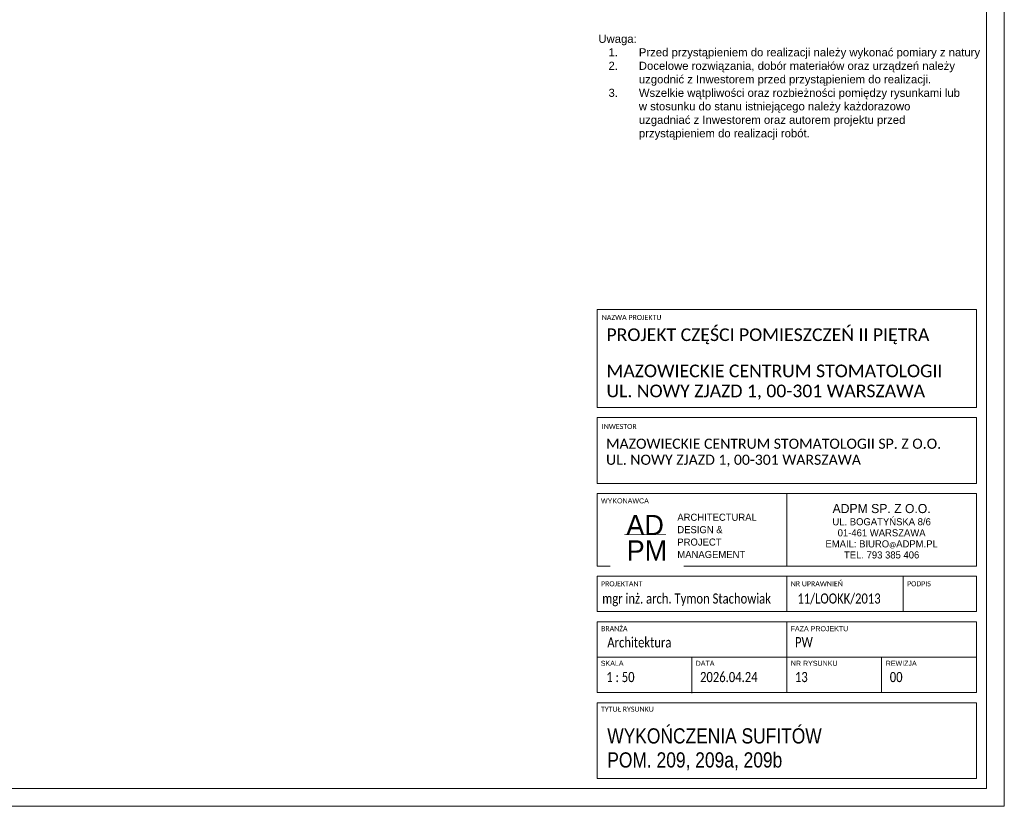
# Model space of a CAD drawing. Header units: centimetres. Extents: x 695802 to 711011, y 25963 to 44188.
# Tile 60 of 157: x 705180 to 706153, y 34777 to 35554. Entities that reach past the tile are written whole.
import ezdxf

# ---------------------------------------------------------------- set-up
doc = ezdxf.new("R2010")
doc.units = ezdxf.units.CM
doc.layers.get('0').update_dxf_attribs({"lineweight": 9})
doc.layers.add('Obrys powierzchni', color=50, linetype='Continuous', lineweight=9, plot=False)
doc.layers.add('S3_opisy', color=171, linetype='Continuous', lineweight=5)
doc.layers.add('S3_ramka', color=7, linetype='Continuous', lineweight=5)
doc.styles.add('Arial Narrow_4', font='ARIALN.TTF', dxfattribs={"height": 0.2})
doc.styles.add('Arial Narrow_5', font='ARIALN.TTF', dxfattribs={"height": 0.3})
doc.styles.add('Arial Narrow_7', font='ARIALN.TTF', dxfattribs={"height": 0.25})
doc.styles.add('Arial_4', font='arial.ttf', dxfattribs={"height": 0.1})
doc.styles.add('Arial_5', font='arial.ttf', dxfattribs={"height": 0.15})
doc.styles.get("Standard").update_dxf_attribs({"font": 'romans.shx'})

# ---------------------------------------------------------------- blocks, each defined once
blk = doc.blocks.new('zw$7FBA')
at = {"lineweight": 0, "ltscale": 1.6}
blk.add_line((-197.5, 291.4), (-197.5, 219.84), dxfattribs=at)
at = {"layer": 'S3_ramka'}
for p, q in [((-385, 376.4), (-385, 473.11)), ((-385, 473.11), (-10, 473.11)), ((-10, 376.4), (-10, 473.11)), ((-385, 376.4), (-10, 376.4)), ((-385, 301.4), (-385, 366.4)), ((-385, 366.4), (-10, 366.4)), ((-10, 301.4), (-10, 366.4)), ((-385, 301.4), (-10, 301.4)), ((-385, 291.4), (-10, 291.4)), ((-385, 219.84), (-385, 291.4)), ((-10, 219.84), (-10, 291.4)), ((-385, 219.84), (-10, 219.84)), ((-385, 174.84), (-385, 209.84)), ((-385, 209.84), (-10, 209.84)), ((-197.5, 174.84), (-197.5, 209.84)), ((-82.5, 174.84), (-82.5, 209.84)), ((-10, 174.84), (-10, 209.84)), ((-10, 174.84), (-385, 174.84)), ((-385, 164.84), (-385, 94.84)), ((-385, 164.84), (-10, 164.84)), ((-197.5, 164.84), (-197.5, 94.84)), ((-10, 164.84), (-10, 94.84)), ((-385, 129.84), (-10, 129.84)), ((-385, 94.84), (-10, 94.84)), ((-385, 84.84), (-385, 10)), ((-385, 84.84), (-10, 84.84)), ((-10, 84.84), (-10, 10)), ((-385, 10), (-10, 10))]:
    blk.add_line(p, q, dxfattribs=at)
for s, insert, char_height, width, attachment_point, line_spacing_factor, style in [('{\\A1;\\fCalibri Light|b0|i0|c238|p34;\\C7;MAZOWIECKIE CENTRUM STOMATOLOGII\\PUL. NOWY ZJAZD 1, 00-301 WARSZAWA}', (-375.67, 418.83), 12.5, 331.75, 1, 0.949189, 'Arial Narrow_7'), ('{\\A1;\\fCalibri Light|b0|i0|c238|p34;\\C7;MAZOWIECKIE CENTRUM STOMATOLOGII SP. Z O.O.\\PUL. NOWY ZJAZD 1, 00-301 WARSZAWA}', (-376.09, 345.65), 10, 380.0786, 1, 0.949189, 'Arial Narrow_4'), ('\\pxqc,t7.937503,15.874997,23.8125,31.750003,39.687497,47.625,55.562504,63.499997,71.4375,79.375003,87.312497,95.25,103.187503,111.124997,119.0625,127.000003,134.937497,142.875,150.812503,158.749997,166.6875,174.625003,182.562497,190.5,198.437503,206.374997,214.3125,222.250004,230.187497,238.125,246.062503,253.999997;{\\fTw Cen MT|b0|i0|c238|p34;\\H1.125x;ADPM SP. Z O.O.\\P\\H0.777778x;UL. BOGATYŃSKA 8/6 \\P01-461 WARSZAWA\\PEMAIL: BIURO\\H0.714286x;@\\H1.4x;ADPM.PL\\PTEL. 793 385 406}', (-103.75, 254.17), 8, 187.5, 5, 0.936439, 'Arial_5'), ('\\pxsm1.05,qc;{\\fTw Cen MT|b0|i0|c238|p34;AD}', (-337.51, 260.36), 20, 52.5066, 5, 0.936439, 'Arial_5'), ('\\pxql;{\\A1;\\fCalibri Light|b0|i0|c238|p34;\\W0.8;\\C7;11/LOOKK/2013}', (-186.96, 192.75), 10, 123.7234, 1, 0.949189, 'Arial Narrow_4')]:
    blk.add_mtext(s, dxfattribs=dict(at, insert=insert, char_height=char_height, width=width, attachment_point=attachment_point, line_spacing_factor=line_spacing_factor, style=style))
at = {"layer": 'S3_ramka', "char_height": 5, "attachment_point": 1, "style": 'Arial_4', "bg_fill": 3, "box_fill_scale": 1.25, "bg_fill_color": 256, "bg_fill_true_color": 13158600, "bg_fill_transparency": 0}
for s, insert, width, line_spacing_factor in [('\\pxt12.7,25.4,38.1,50.8,63.5,76.2,88.9,101.6,114.3,127,139.7,152.4,165.1,177.8,190.5,203.2,215.9,228.6,241.3,254,266.7,279.4,292.1,304.8,317.5,330.2,342.9,355.6,368.3,381,393.7,406.4;{\\fCalibri|b0|i0|c238|p34;NAZWA PROJEKTU}', (-380.35, 467.89), 95.6, 0.936439), ('\\pxt12.7,25.4,38.1,50.8,63.5,76.2,88.9,101.6,114.3,127,139.7,152.4,165.1,177.8,190.5,203.2,215.9,228.6,241.3,254,266.7,279.4,292.1,304.8,317.5,330.2,342.9,355.6,368.3,381,393.7,406.4;{\\fCalibri|b0|i0|c238|p34;INWESTOR }', (-380.35, 360.19), 98.25, 0.936439), ('{\\fCalibri|b0|i0|c238|p34;}WYKONAWCA', (-381.1, 286.73), 98.25, 0.936439), ('\\pxt12.7,25.4,38.1,50.8,63.5,76.2,88.9,101.6,114.3,127,139.7,152.4,165.1,177.8,190.5,203.2,215.9,228.6,241.3,254,266.7,279.4,292.1,304.8,317.5,330.2,342.9,355.6,368.3,381,393.7,406.4;{\\fCalibri|b0|i0|c238|p34;PROJEKTANT}', (-381.1, 204.81), 94.25, 0.936439), ('\\pxt12.7,25.4,38.1,50.8,63.5,76.2,88.9,101.6,114.3,127,139.7,152.4,165.1,177.8,190.5,203.2,215.9,228.6,241.3,254,266.7,279.4,292.1,304.8,317.5,330.2,342.9,355.6,368.3,381,393.7,406.4;{\\fCalibri|b0|i0|c238|p34;NR UPRAWNIEŃ}', (-193.6, 204.81), 94.25, 0.936439), ('\\pxt12.7,25.4,38.1,50.8,63.5,76.2,88.9,101.6,114.3,127,139.7,152.4,165.1,177.8,190.5,203.2,215.9,228.6,241.3,254,266.7,279.4,292.1,304.8,317.5,330.2,342.9,355.6,368.3,381,393.7,406.4;{\\fCalibri|b0|i0|c238|p34;PODPIS}', (-78.6, 204.81), 55.45, 0.936439), ('\\pxt1.25,2.5,3.75,5,6.25,7.5,8.75,10,11.25,12.5,13.75,15,16.25,17.5,18.75,20,21.25,22.5,23.75,25,26.25,27.5,28.75,30,31.25,32.5,33.75,35,36.25,37.5,38.75,40;{\\fCalibri|b0|i0|c238|p34;BRANŻA}', (-381.03, 160.44), 94.25, 0.949189), ('\\pxt1.25,2.5,3.75,5,6.25,7.5,8.75,10,11.25,12.5,13.75,15,16.25,17.5,18.75,20,21.25,22.5,23.75,25,26.25,27.5,28.75,30,31.25,32.5,33.75,35,36.25,37.5,38.75,40;{FAZA PROJEKTU}', (-193.68, 160.44), 94.25, 0.949189), ('\\pxt1.25,2.5,3.75,5,6.25,7.5,8.75,10,11.25,12.5,13.75,15,16.25,17.5,18.75,20,21.25,22.5,23.75,25,26.25,27.5,28.75,30,31.25,32.5,33.75,35,36.25,37.5,38.75,40;{SKALA}', (-381.29, 126.26), 94.25, 0.949189), ('\\pxt1.25,2.5,3.75,5,6.25,7.5,8.75,10,11.25,12.5,13.75,15,16.25,17.5,18.75,20,21.25,22.5,23.75,25,26.25,27.5,28.75,30,31.25,32.5,33.75,35,36.25,37.5,38.75,40;NR RYSUNKU', (-193.47, 126.26), 94.25, 0.949189), ('\\pxt1.25,2.5,3.75,5,6.25,7.5,8.75,10,11.25,12.5,13.75,15,16.25,17.5,18.75,20,21.25,22.5,23.75,25,26.25,27.5,28.75,30,31.25,32.5,33.75,35,36.25,37.5,38.75,40;{\\fCalibri|b0|i0|c238|p34;TYTUŁ RYSUNKU }', (-381.1, 80.91), 94.25, 0.949189)]:
    blk.add_mtext(s, dxfattribs=dict(at, insert=insert, width=width, line_spacing_factor=line_spacing_factor))
at = {"layer": 'S3_ramka', "insert": (-335.68, 235.21), "char_height": 20, "width": 52.5066, "attachment_point": 5, "line_spacing_factor": 0.936439, "style": 'Arial_5', "bg_fill": 2}
blk.add_mtext('{\\fTw Cen MT|b0|i0|c238|p34;PM}', dxfattribs=at)
at = {"lineweight": 0, "ltscale": 1.6, "const_width": 0.7}
blk.add_lwpolyline([(-357.95, 251.09), (-316.73, 251.09)], dxfattribs=at)
at = {"layer": 'S3_ramka'}
for p, q in [((-291.25, 129.84), (-291.25, 94.34)), ((-103.75, 129.84), (-103.75, 94.84))]:
    blk.add_line(p, q, dxfattribs=at)
for s, insert, char_height, width, attachment_point, line_spacing_factor, style in [('\\pxql;{\\fCalibri Light|b0|i0|c238|p34;PROJEKT CZĘŚCI POMIESZCZEŃ II PIĘTRA}', (-375.67, 454.57), 12.5, 352.9, 1, 0.949189, 'Arial Narrow_7'), ('\\pxsm1.05,ql;{\\fTw Cen MT|b0|i0|c238|p34;ARCHITECTURAL\\PDESIGN &\\PPROJECT\\PMANAGEMENT}', (-233.65, 249.6), 7, 143.9651, 5, 0.936439, 'Arial_5'), ('\\pxql;{\\A1;\\fCalibri Light|b0|i0|c238|p34;\\W0.8;\\C7;mgr inż. arch. Tymon Stachowiak}', (-379.86, 192.75), 10, 199.3828, 1, 0.949189, 'Arial Narrow_4'), ('\\pxt6.35,12.7,19.05,25.4,31.75,38.1,44.45,50.8,57.15,63.5,69.85,76.2,82.55,88.9,95.25,101.6,107.95,114.3,120.65,127,133.35,139.7,146.05,152.4,158.75,165.1,171.45,177.8,184.15,190.5,196.85,203.2;{\\fCalibri|b0|i0|c238|p34;\\W0.8;Architektura}', (-374.85, 149.41), 10, 141.9, 1, 0.949189, 'Arial Narrow_4')]:
    blk.add_mtext(s, dxfattribs=dict(at, insert=insert, char_height=char_height, width=width, attachment_point=attachment_point, line_spacing_factor=line_spacing_factor, style=style))
at = {"layer": 'S3_ramka', "char_height": 5, "attachment_point": 1, "line_spacing_factor": 0.949189, "style": 'Arial_4', "bg_fill": 3, "box_fill_scale": 1.25, "bg_fill_color": 256, "bg_fill_true_color": 13158600, "bg_fill_transparency": 0}
for s, insert, width in [('\\pxt1.25,2.5,3.75,5,6.25,7.5,8.75,10,11.25,12.5,13.75,15,16.25,17.5,18.75,20,21.25,22.5,23.75,25,26.25,27.5,28.75,30,31.25,32.5,33.75,35,36.25,37.5,38.75,40;DATA', (-287.54, 126.26), 56.7746), ('\\pxt1.25,2.5,3.75,5,6.25,7.5,8.75,10,11.25,12.5,13.75,15,16.25,17.5,18.75,20,21.25,22.5,23.75,25,26.25,27.5,28.75,30,31.25,32.5,33.75,35,36.25,37.5,38.75,40;REWIZJA', (-99.72, 126.26), 64.4403)]:
    blk.add_mtext(s, dxfattribs=dict(at, insert=insert, width=width))

msp = doc.modelspace()

# ---------------------------------------------------------------- linework, layer by layer
at = {"layer": 'Obrys powierzchni', "ltscale": 1.6}
for points in [[(704052.62, 36262.32), (706152.62, 36262.32), (706152.62, 34777.32), (704052.62, 34777.32)], [(704070.12, 36244.82), (706135.12, 36244.82), (706135.12, 34794.82), (704070.12, 34794.82)]]:
    msp.add_lwpolyline(points, close=True, dxfattribs=at)

# ---------------------------------------------------------------- texts
at = {"layer": 'S3_opisy', "ltscale": 1.6, "insert": (705751.46, 35539.46), "char_height": 10, "width": 361.0233, "attachment_point": 1}
msp.add_mtext('\\pxql;{\\A1;\\fArial|b0|i0|c238|p34;\\H0.8x;Uwaga:\\P\\pi-3,l4,t4;1.^IPrzed przystąpieniem do realizacji należy wykonać pomiary z natury \\P2.^IDocelowe rozwiązania, dobór materiałów oraz urządzeń należy uzgodnić z Inwestorem przed przystąpieniem do realizacji.\\P3.^IWszelkie wątpliwości oraz rozbieżności pomiędzy rysunkami lub w stosunku do stanu istniejącego należy każdorazowo uzgadniać z Inwestorem oraz autorem projektu przed przystąpieniem do realizacji robót.}', dxfattribs=at)
at = {"layer": 'S3_ramka', "insert": (705760.27, 34833.6), "char_height": 15, "width": 343.65, "attachment_point": 4, "line_spacing_factor": 0.949189, "style": 'Arial Narrow_5'}
msp.add_mtext('\\pxt4.23333,8.46667,12.7,16.93333,21.16667,25.4,29.63333,33.86667,38.1,42.33333,46.56667,50.8,55.03333,59.26667,63.5,67.73333,71.96667,76.2,80.43333,84.66667,88.9,93.13333,97.36667,101.6,105.83333,110.06667,114.3,118.53333,122.76667,127,131.23333,135.46667;{\\fArial Narrow|b0|i0|c1|p34;WYKOŃCZENIA SUFITÓW}\\PPOM. {\\fArial Narrow|b0|i0|c1|p34;2\\fArial Narrow|b0|i0|c238|p34;09\\fArial Narrow|b0|i0|c1|p34;, 209a, 209b}', dxfattribs=at)

# ---------------------------------------------------------------- next in the draw order: texts
at = {"layer": 'S3_ramka', "char_height": 10, "line_spacing_factor": 0.949189, "style": 'Arial Narrow_4', "bg_fill": 2}
for s, insert, width, attachment_point in [('\\pxt6.35,12.7,19.05,25.4,31.75,38.1,44.45,50.8,57.15,63.5,69.85,76.2,82.55,88.9,95.25,101.6,107.95,114.3,120.65,127,133.35,139.7,146.05,152.4,158.75,165.1,171.45,177.8,184.15,190.5,196.85,203.2;{\\fCalibri|b0|i0|c238|p34;\\W0.8;PW}', (705945.79, 34944.46), 141.9, 1), ('\\pxql,t6.35,12.7,19.05,25.4,31.75,38.1,44.45,50.8,57.15,63.5,69.85,76.2,82.55,88.9,95.25,101.6,107.95,114.3,120.65,127,133.35,139.7,146.05,152.4,158.75,165.1,171.45,177.8,184.15,190.5,196.85,203.2;{\\fCalibri|b0|i0|c238|p34;\\W0.8; 1 : 50}', (705801.77, 34910.01), 90.65, 2)]:
    msp.add_mtext(s, dxfattribs=dict(at, insert=insert, width=width, attachment_point=attachment_point))

# ---------------------------------------------------------------- next in the draw order: texts
at = {"layer": 'S3_ramka', "insert": (705897.26, 34910.01), "char_height": 10, "width": 90.65, "attachment_point": 2, "line_spacing_factor": 0.949189, "style": 'Arial Narrow_4'}
msp.add_mtext('\\pxql,t6.35,12.7,19.05,25.4,31.75,38.1,44.45,50.8,57.15,63.5,69.85,76.2,82.55,88.9,95.25,101.6,107.95,114.3,120.65,127,133.35,139.7,146.05,152.4,158.75,165.1,171.45,177.8,184.15,190.5,196.85,203.2;{\\fCalibri|b0|i0|c238|p34;\\W0.8;2026.04.24}', dxfattribs=at)

# ---------------------------------------------------------------- next in the draw order: block references
at = {"ltscale": 1.6}
msp.add_blockref('zw$7FBA', (706135.12, 34794.82), dxfattribs=at)

# ---------------------------------------------------------------- next in the draw order: texts
at = {"layer": 'S3_ramka', "char_height": 10, "width": 90.65, "attachment_point": 2, "line_spacing_factor": 0.949189, "style": 'Arial Narrow_4'}
for s, insert in [('\\pxql,t6.35,12.7,19.05,25.4,31.75,38.1,44.45,50.8,57.15,63.5,69.85,76.2,82.55,88.9,95.25,101.6,107.95,114.3,120.65,127,133.35,139.7,146.05,152.4,158.75,165.1,171.45,177.8,184.15,190.5,196.85,203.2;{\\fCalibri|b0|i0|c238|p34;\\W0.8;13}', (705991.01, 34910.01)), ('\\pxql,t6.35,12.7,19.05,25.4,31.75,38.1,44.45,50.8,57.15,63.5,69.85,76.2,82.55,88.9,95.25,101.6,107.95,114.3,120.65,127,133.35,139.7,146.05,152.4,158.75,165.1,171.45,177.8,184.15,190.5,196.85,203.2;{\\fCalibri|b0|i0|c238|p34;\\W0.8;00}', (706084.76, 34910.01))]:
    msp.add_mtext(s, dxfattribs=dict(at, insert=insert))

doc.saveas('drawing.dxf')
